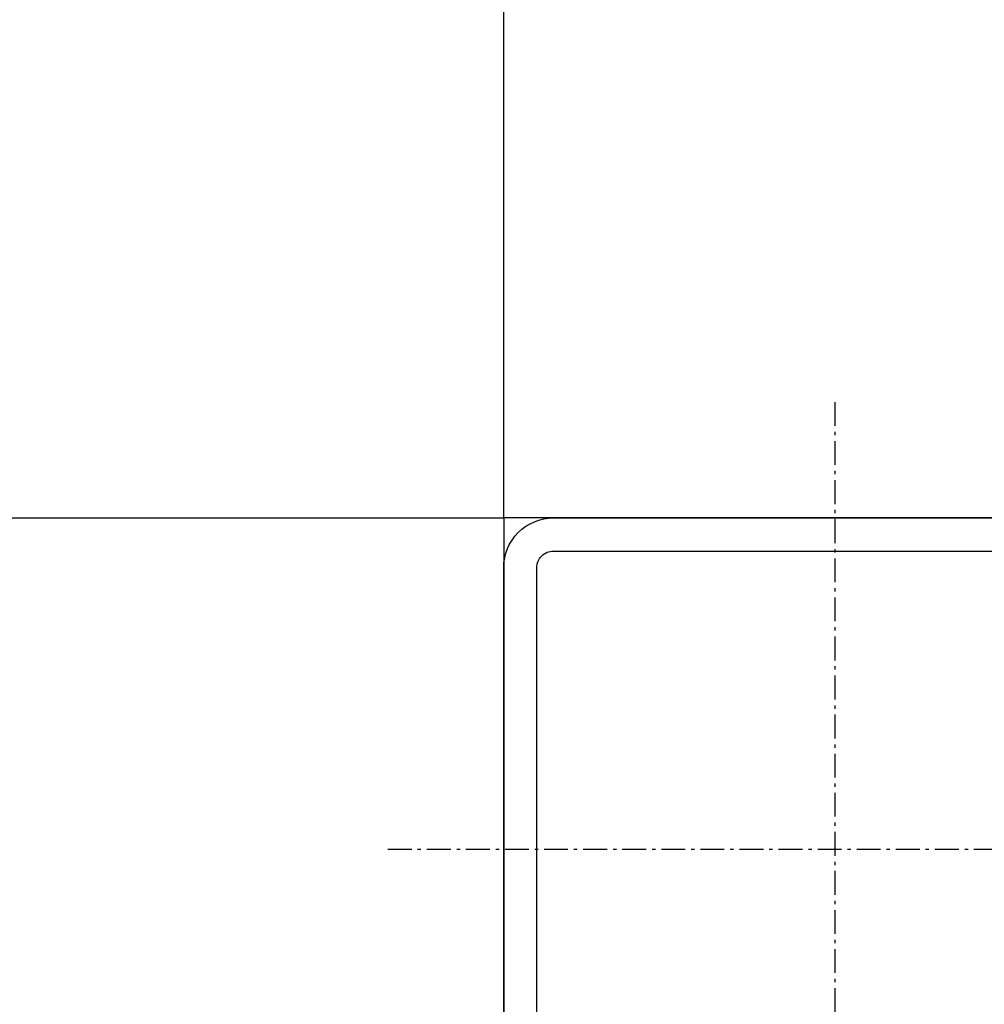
# Model space of a CAD drawing. Header units: millimetres. Extents: x -33628 to -373, y -3399 to 2697.
# Tile 38 of 99: x -23463 to -23434, y -3372 to -3343. Entities that reach past the tile are written whole.
import ezdxf

# ---------------------------------------------------------------- set-up
doc = ezdxf.new("R2010")
doc.units = ezdxf.units.MM
doc.header["$LTSCALE"] = 0.2
doc.header["$MEASUREMENT"] = 0
doc.linetypes.add('$1$ACAD_ISO10W100', pattern=[18, 12, -3, 0, -3])
doc.linetypes.add('$1$STRICHPUNKT2_S5', pattern=[0.55, 0.4, -0.05, 0.05, -0.05])
for name, color, linetype in [('$0$A-widok', 41, 'Continuous'), ('$1$A-stal', 52, 'Continuous'), ('$1$OSIE KONSTRUKCJI', 6, '$1$STRICHPUNKT2_S5')]:
    doc.layers.add(name, color=color, linetype=linetype)

# ---------------------------------------------------------------- blocks, each defined once
blk = doc.blocks.new('$1$RK_200x200x10')
at = {"layer": '$1$A-stal'}
for points in [[(-8.5, -10), (8.5, -10, 0.414214), (10, -8.5), (10, 8.5, 0.414214), (8.5, 10), (-8.5, 10, 0.414214), (-10, 8.5), (-10, -8.5, 0.414214)], [(-8.5, -9), (8.5, -9, 0.414214), (9, -8.5), (9, 8.5, 0.414214), (8.5, 9), (-8.5, 9, 0.414214), (-9, 8.5), (-9, -8.5, 0.414214)]]:
    blk.add_lwpolyline(points, format="xyb", close=True, dxfattribs=at)
at = {"layer": '$1$OSIE KONSTRUKCJI', "color": 6, "linetype": '$1$ACAD_ISO10W100', "lineweight": -3, "ltscale": 0.3}
for p, q in [((0, -13.5), (0, 13.5)), ((13.5, 0), (-13.5, 0))]:
    blk.add_line(p, q, dxfattribs=at)
blk = doc.blocks.new('szyb-szkło_150-piętro2')
at = {"layer": '$0$A-widok', "transparency": 33554679}
blk.add_line((30, -272.949), (30, -267.449), dxfattribs=at)
for points in [[(30, -259), (10, -259), (10, -30), (30, -30)], [(30, -30), (30, -259), (350, -259), (350, -30)], [(30, -259), (180, -259), (180, -278.998), (30, -279)]]:
    blk.add_lwpolyline(points, close=True, dxfattribs=at)
at = {"layer": '$1$A-stal', "xscale": -1, "rotation": 180}
blk.add_blockref('$1$RK_200x200x10', (20, -269), dxfattribs=at)

msp = doc.modelspace()

# ---------------------------------------------------------------- block references
at = {"rotation": 90}
msp.add_blockref('szyb-szkło_150-piętro2', (-23707.273, -3387.573), dxfattribs=at)

doc.saveas('drawing.dxf')
